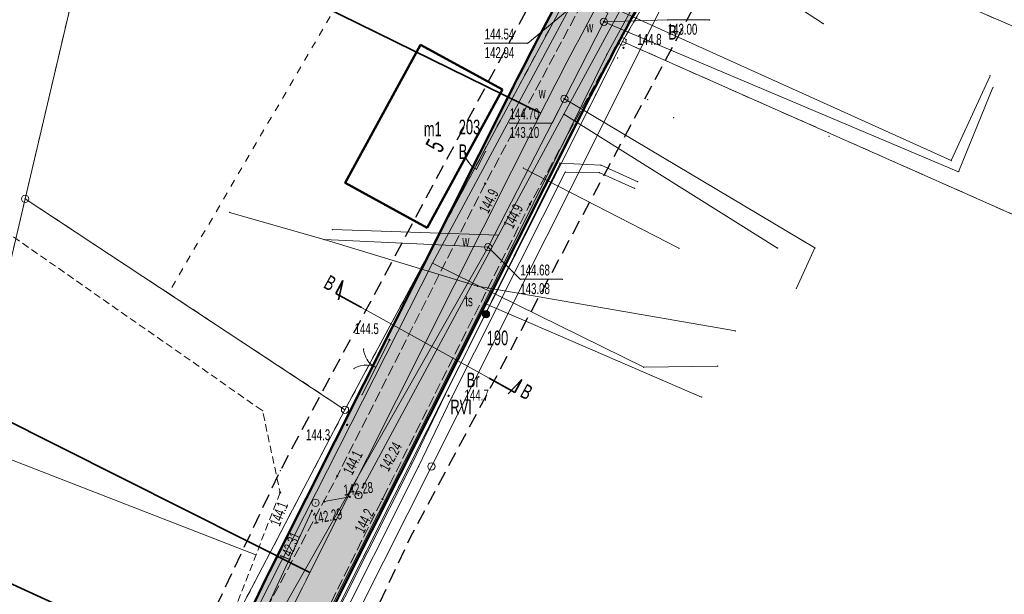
# Model space of a CAD drawing. Extents: x 6456700 to 6518119, y 5963420 to 5980059.
# Tile 140 of 256: x 6512249 to 6512316, y 5965952 to 5965991. Entities that reach past the tile are written whole.
import ezdxf
from ezdxf.enums import TextEntityAlignment as Align

# ---------------------------------------------------------------- set-up
doc = ezdxf.new("R2010")
doc.units = 0
doc.header["$MEASUREMENT"] = 0
for name, pattern in [('L_0_03', [1, 0.5, -0.5]), ('L_0_04', [1.5, 1, -0.5]), ('L_0_52', [1, 0.75, -0.25]), ('L_0_5A', [0.75, 0.5, -0.25])]:
    doc.linetypes.add(name, pattern=pattern)
doc.layers.get('0').update_dxf_attribs({"color": 2, "linetype": 'CONTINUOUS', "lineweight": 5})
for name, color, linetype, lineweight in [('000_Inne__niezydentyfikowane_', 7, 'CONTINUOUS', 18), ('18mm Kreska ciągła', 7, 'CONTINUOUS', 18), ('202_punkt_graniczny', 7, 'CONTINUOUS', 18), ('209_oznaczenie_konturu_klasyfikacyjnego', 96, 'CONTINUOUS', 18), ('210_oznaczenie_konturu_uzytku_gruntowego', 96, 'CONTINUOUS', 18), ('211_numer_dzialki_ewidencyjnej', 7, 'CONTINUOUS', 18), ('218_kontur_uzytku_gruntowego', 96, 'L_0_03', 18), ('219_dzialka_ewidencyjna', 7, 'CONTINUOUS', 18), ('238_Punkt_adresowy_budynku', 7, 'CONTINUOUS', 18), ('312_budynek_ewidencyjny', 7, 'CONTINUOUS', 18), ('312_oznaczenie_budynku_ewidencyjnego_Atr117', 7, 'CONTINUOUS', 18), ('35mm Ciągła', 7, 'CONTINUOUS', 35), ('50mm Kreska ciągła', 7, 'CONTINUOUS', 50), ('9mm Kreska ciągła', 252, 'CONTINUOUS', 9), ('brama', 7, 'CONTINUOUS', 18), ('furtka', 7, 'CONTINUOUS', 18), ('jezdnia', 7, 'CONTINUOUS', 18), ('komora_podziemna', 7, 'CONTINUOUS', 18), ('komora_podziemna_Atr17', 7, 'CONTINUOUS', 18), ('ogrodzenie_trwale', 7, 'CONTINUOUS', 18), ('pikieta_naturalna', 7, 'CONTINUOUS', 18), ('pikieta_naturalna_Atr2', 7, 'CONTINUOUS', 18), ('przewod_elektroenergetyczny_niskiego_napiecia', 7, 'CONTINUOUS', 18), ('przewod_kanalizacyjny', 7, 'CONTINUOUS', 18), ('przewod_telekomunikacyjny_podziemny', 7, 'CONTINUOUS', 18), ('przewod_wodociagowy', 7, 'CONTINUOUS', 18), ('rzedna', 7, 'CONTINUOUS', 18), ('rzedna_Atr2', 7, 'CONTINUOUS', 18), ('rzedna_Atr3', 7, 'CONTINUOUS', 18), ('sciana_oporowa__linia_', 7, 'CONTINUOUS', 18), ('skarpa_nieumocniona', 7, 'CONTINUOUS', 18), ('slup_przewodow_napowietrznych', 7, 'CONTINUOUS', 18), ('slupek_telekomunikacyjny', 7, 'CONTINUOUS', 18), ('slupek_telekomunikacyjny_Atr17', 7, 'CONTINUOUS', 18), ('studnia_kanalizacyjna', 7, 'CONTINUOUS', 18), ('Zakres', 7, 'CONTINUOUS', 18)]:
    doc.layers.add(name, color=color, linetype=linetype, lineweight=lineweight)
doc.styles.get("Standard").update_dxf_attribs({"font": 'txt', "width": 0.75})
doc.styles.add('Znaczniki', font='GOTHIC.TTF', dxfattribs={"width": 0.7})

# ---------------------------------------------------------------- blocks, each defined once
blk = doc.blocks.new('mdcp_nowa')
at = {"layer": 'pikieta_naturalna', "linetype": 'Continuous', "lineweight": 18}
for points in [[(6495021.27, 5982440.055, 1), (6495021.27, 5982440.145, 1)], [(6495011.8, 5982430.755, 1), (6495011.8, 5982430.845, 1)], [(6495014.86, 5982429.345, 1), (6495014.86, 5982429.435, 1)], [(6495005.23, 5982420.055, 1), (6495005.23, 5982420.145, 1)], [(6495009.29, 5982416.225, 1), (6495009.29, 5982416.315, 1)], [(6495002.33, 5982414.225, 1), (6495002.33, 5982414.315, 1)], [(6495001.66, 5982410.715, 1), (6495001.66, 5982410.805, 1)], [(6494997.75, 5982409.585, 1), (6494997.75, 5982409.675, 1)], [(6495004.75, 5982409.135, 1), (6495004.75, 5982409.225, 1)]]:
    blk.add_hatch(color=18, dxfattribs=at).paths.add_polyline_path(points)
at = {"layer": 'rzedna', "linetype": 'Continuous', "lineweight": 18}
for points in [[(6495019.93, 5982441.845, 1), (6495019.93, 5982441.935, 1)], [(6495017.22, 5982436.565, 1), (6495017.22, 5982436.655, 1)], [(6495011.99, 5982426.405, 1), (6495011.99, 5982426.495, 1)], [(6495003.4, 5982409.945, 1), (6495003.4, 5982410.035, 1)], [(6495000.76, 5982408.985, 1), (6495000.76, 5982409.075, 1)], [(6495002.52, 5982409.295, 1), (6495002.52, 5982409.385, 1)], [(6494999.92, 5982408.345, 1), (6494999.92, 5982408.435, 1)]]:
    blk.add_hatch(color=18, dxfattribs=at).paths.add_polyline_path(points)
at = {"layer": 'slupek_telekomunikacyjny', "linetype": 'Continuous', "lineweight": 18}
blk.add_hatch(color=30, dxfattribs=at).paths.add_polyline_path([(6495011.85, 5982421.61, 1), (6495011.85, 5982422.11, 1)])
at = {"layer": '000_Inne__niezydentyfikowane_', "linetype": 'Continuous', "lineweight": 18, "flags": 128}
blk.add_lwpolyline([(6494996.09, 5982405.37), (6494974.51, 5982413.76)], dxfattribs=at)
at = {"layer": '000_Inne__niezydentyfikowane_'}
blk.add_point((6494996.09, 5982405.37), dxfattribs=at)
at = {"layer": '202_punkt_graniczny', "color": 7, "linetype": 'Continuous', "lineweight": 18}
for centre in [(6495021.2, 5982440.54), (6494980.28, 5982429.76), (6495002.19, 5982415.31)]:
    blk.add_circle(centre, 0.25, dxfattribs=at)
at = {"layer": '202_punkt_graniczny'}
for p in [(6495021.2, 5982440.54), (6494980.28, 5982429.76), (6495002.19, 5982415.31)]:
    blk.add_point(p, dxfattribs=at)
at = {"layer": '218_kontur_uzytku_gruntowego', "lineweight": 18, "flags": 128}
for points in [[(6494980.28, 5982429.76), (6494987.42, 5982460.18)], [(6495027.18, 5982450.95), (6495021.2, 5982440.54)], [(6495005.73, 5982450.02), (6494990.09, 5982423.29)], [(6495002.19, 5982415.31), (6495017.43, 5982443.68)], [(6495075.08, 5982429.82), (6495044.56, 5982443.05)], [(6495021.2, 5982440.54), (6495001.13, 5982400.6)], [(6495021.2, 5982440.54), (6495071.18, 5982418.39)], [(6494980.28, 5982429.76), (6494975.37, 5982408.81)], [(6494990.09, 5982423.29), (6494980.28, 5982429.76)], [(6495002.19, 5982415.31), (6494990.09, 5982423.29)], [(6494995.01, 5982401.6), (6495002.19, 5982415.31)]]:
    blk.add_lwpolyline(points, dxfattribs=at)
at = {"layer": '218_kontur_uzytku_gruntowego'}
for p in [(6495021.2, 5982440.54), (6495021.2, 5982440.54), (6495021.2, 5982440.54), (6495021.2, 5982440.54), (6495021.2, 5982440.54), (6495021.2, 5982440.54), (6494980.28, 5982429.76), (6494980.28, 5982429.76), (6494980.28, 5982429.76), (6494980.28, 5982429.76), (6494990.09, 5982423.29), (6494990.09, 5982423.29), (6494990.09, 5982423.29), (6494990.09, 5982423.29), (6495002.19, 5982415.31), (6495002.19, 5982415.31), (6495002.19, 5982415.31), (6495002.19, 5982415.31), (6495002.19, 5982415.31), (6495002.19, 5982415.31)]:
    blk.add_point(p, dxfattribs=at)
at = {"layer": '219_dzialka_ewidencyjna', "color": 3, "linetype": 'Continuous', "lineweight": 18, "flags": 128}
for points in [[(6494987.42, 5982460.18), (6494980.28, 5982429.76)], [(6495027.18, 5982450.95), (6495021.2, 5982440.54)], [(6495017.43, 5982443.68), (6495002.19, 5982415.31)], [(6495044.56, 5982443.05), (6495075.08, 5982429.82)], [(6495021.2, 5982440.54), (6495001.13, 5982400.6)], [(6495021.2, 5982440.54), (6495071.18, 5982418.39)], [(6494975.37, 5982408.81), (6494980.28, 5982429.76)], [(6494980.28, 5982429.76), (6495002.19, 5982415.31)], [(6494995.01, 5982401.6), (6495002.19, 5982415.31)]]:
    blk.add_lwpolyline(points, dxfattribs=at)
at = {"layer": '219_dzialka_ewidencyjna', "color": 3}
for p in [(6495021.2, 5982440.54), (6495021.2, 5982440.54), (6495021.2, 5982440.54), (6494980.28, 5982429.76), (6494980.28, 5982429.76), (6494980.28, 5982429.76), (6495002.19, 5982415.31), (6495002.19, 5982415.31), (6495002.19, 5982415.31)]:
    blk.add_point(p, dxfattribs=at)
at = {"layer": '312_budynek_ewidencyjny', "color": 7, "linetype": 'Continuous', "lineweight": 50, "flags": 128}
for points in [[(6495002.2, 5982430.85), (6495007.36, 5982440.3)], [(6495007.36, 5982440.3), (6495012.97, 5982437.24)], [(6495012.97, 5982437.24), (6495007.82, 5982427.78)], [(6495007.82, 5982427.78), (6495002.2, 5982430.85)]]:
    blk.add_lwpolyline(points, dxfattribs=at)
at = {"layer": '312_budynek_ewidencyjny'}
for p in [(6495007.36, 5982440.3), (6495007.36, 5982440.3), (6495012.97, 5982437.24), (6495012.97, 5982437.24), (6495002.2, 5982430.85), (6495002.2, 5982430.85), (6495007.82, 5982427.78), (6495007.82, 5982427.78)]:
    blk.add_point(p, dxfattribs=at)
at = {"layer": 'brama', "color": 7, "linetype": 'Continuous', "lineweight": 18, "flags": 128}
blk.add_lwpolyline([(6495003.36, 5982416.34), (6495005.23, 5982420.1)], dxfattribs=at)
at = {"layer": 'brama', "color": 7, "linetype": 'Continuous', "lineweight": 18}
for centre, start, end in [((6495004.963, 5982419.563), 183.557, 243.557), ((6495003.627, 5982416.877), 63.557, 123.557)]:
    blk.add_arc(centre, 1.5, start, end, dxfattribs=at)
at = {"layer": 'brama'}
for p in [(6495005.23, 5982420.1), (6495003.466, 5982419.47), (6495003.713, 5982418.734), (6495002.798, 5982418.127), (6495003.534, 5982418.374), (6495004.295, 5982418.22), (6495004.295, 5982418.22), (6495003.36, 5982416.34)]:
    blk.add_point(p, dxfattribs=at)
at = {"layer": 'furtka', "color": 7, "linetype": 'Continuous', "lineweight": 18, "flags": 128}
blk.add_lwpolyline([(6495011.19, 5982431.79), (6495011.82, 5982433)], dxfattribs=at)
at = {"layer": 'furtka', "color": 7, "linetype": 'Continuous', "lineweight": 18}
blk.add_arc((6495011.882, 5982433.121), 1.5, 182.496, 242.496, dxfattribs=at)
at = {"layer": 'furtka'}
for p in [(6495010.383, 5982433.056), (6495011.82, 5982433), (6495010.617, 5982432.315), (6495011.189, 5982431.79), (6495011.19, 5982431.79)]:
    blk.add_point(p, dxfattribs=at)
at = {"layer": 'jezdnia', "color": 7, "linetype": 'L_0_52', "lineweight": 18, "flags": 128}
blk.add_lwpolyline([(6495134.37, 5982583.3), (6495113.38, 5982574.25), (6495104.78, 5982567.21), (6495094.42, 5982556.42), (6495077.25, 5982527.64), (6495065.47, 5982509.01), (6495049.82, 5982491.48), (6495035, 5982466.78), (6495029.3, 5982456), (6495014.86, 5982429.39), (6495004.75, 5982409.18), (6494998.73, 5982397.06), (6494987.52, 5982373.63), (6494982.83, 5982364.72), (6494972.31, 5982345.03), (6494970.53, 5982342.23), (6494960.57, 5982327.01), (6494956.04, 5982320.35), (6494947.33, 5982304.72), (6494935.61, 5982281.93), (6494926.04, 5982257.99), (6494919.72, 5982242.45), (6494913.81, 5982225.8), (6494910.48, 5982216.25), (6494906.14, 5982216.99), (6494909.9, 5982227.31), (6494916.12, 5982243.16), (6494921.48, 5982258.77), (6494931.15, 5982282.69), (6494943.64, 5982306.31), (6494959.06, 5982330.89), (6494969.1, 5982347.08), (6494979.83, 5982365.44), (6494985.75, 5982378.98), (6494994.88, 5982398.03), (6495001.66, 5982410.76), (6495011.8, 5982430.8), (6495026, 5982457.23), (6495032.25, 5982468.97), (6495046.11, 5982493.71), (6495063.09, 5982514.09), (6495073.26, 5982529.52), (6495082.96, 5982547.05), (6495093.01, 5982560.56), (6495101.98, 5982569.59), (6495101.3, 5982571.6), (6495108.99, 5982577.59), (6495110.03, 5982578.44), (6495121.58, 5982583.64), (6495122.46, 5982584.02), (6495130.77, 5982587.79), (6495134.82, 5982589.62), (6495140.56, 5982589.08), (6495141.32, 5982585.54)], close=True, dxfattribs=at)
at = {"layer": 'jezdnia'}
for p in [(6495011.8, 5982430.8), (6495014.86, 5982429.39), (6495001.66, 5982410.76), (6495004.75, 5982409.18)]:
    blk.add_point(p, dxfattribs=at)
at = {"layer": 'komora_podziemna', "color": 5, "linetype": 'Continuous', "lineweight": 13}
for centre in [(6495019.93, 5982441.89), (6495017.22, 5982436.61), (6495011.99, 5982426.45)]:
    blk.add_circle(centre, 0.25, dxfattribs=at)
at = {"layer": 'komora_podziemna'}
for p in [(6495019.93, 5982441.89), (6495017.22, 5982436.61), (6495011.99, 5982426.45)]:
    blk.add_point(p, dxfattribs=at)
at = {"layer": 'ogrodzenie_trwale'}
for p in [(6495021.47, 5982440.66), (6495021.27, 5982440.1), (6495021.27, 5982440.1), (6495020.88, 5982439.41), (6495022.92, 5982436.55), (6495024.71, 5982435.33), (6495035.34, 5982434.05), (6495011.82, 5982433), (6495011.19, 5982431.79), (6495005.23, 5982420.1), (6495003.36, 5982416.34), (6495002.33, 5982414.27)]:
    blk.add_point(p, dxfattribs=at)
at = {"layer": 'pikieta_naturalna', "color": 7, "linetype": 'Continuous', "lineweight": 18}
for centre in [(6495021.27, 5982440.1), (6495011.8, 5982430.8), (6495014.86, 5982429.39), (6495005.23, 5982420.1), (6495009.29, 5982416.27), (6495002.33, 5982414.27), (6495001.66, 5982410.76), (6494997.75, 5982409.63), (6495004.75, 5982409.18)]:
    blk.add_circle(centre, 0.045, dxfattribs=at)
at = {"layer": 'pikieta_naturalna'}
for p in [(6495021.27, 5982440.1), (6495011.8, 5982430.8), (6495014.86, 5982429.39), (6495005.23, 5982420.1), (6495009.29, 5982416.27), (6495002.33, 5982414.27), (6495001.66, 5982410.76), (6494997.75, 5982409.63), (6495004.75, 5982409.18)]:
    blk.add_point(p, dxfattribs=at)
at = {"layer": 'przewod_elektroenergetyczny_niskiego_napiecia', "color": 1, "linetype": 'Continuous', "lineweight": 18, "flags": 128}
for points in [[(6495008.11, 5982411.42), (6495023.9, 5982442.93)], [(6494991.84, 5982379.08), (6495008.11, 5982411.42)]]:
    blk.add_lwpolyline(points, dxfattribs=at)
at = {"layer": 'przewod_elektroenergetyczny_niskiego_napiecia'}
blk.add_point((6495008.11, 5982411.42), dxfattribs=at)
blk.add_point((6495008.11, 5982411.42), dxfattribs=at)
at = {"layer": 'przewod_elektroenergetyczny_niskiego_napiecia', "color": 1}
blk.add_point((6495008.11, 5982411.42), dxfattribs=at)
blk.add_point((6495008.11, 5982411.42), dxfattribs=at)
at = {"layer": 'przewod_kanalizacyjny', "color": 34, "linetype": 'Continuous', "lineweight": 18, "flags": 128}
for points in [[(6495034.8, 5982468.24), (6495021.01, 5982442.65), (6495017.18, 5982435.55), (6495012.7, 5982427.26), (6495003.4, 5982409.99)], [(6495046.38, 5982438.19), (6495043.72, 5982432.38), (6495021.01, 5982442.65)], [(6495017.18, 5982435.55), (6495031.82, 5982426.38)], [(6495025.06, 5982426.37), (6495014.4, 5982431.87)], [(6495012.7, 5982427.26), (6495001.33, 5982427.65)], [(6495000.76, 5982409.03), (6495002.52, 5982409.34)], [(6494999.92, 5982408.39), (6494988.61, 5982384.03), (6494977.39, 5982361.98)]]:
    blk.add_lwpolyline(points, dxfattribs=at)
at = {"layer": 'przewod_kanalizacyjny'}
for p in [(6495046.38, 5982438.19), (6495017.18, 5982435.55), (6495017.18, 5982435.55), (6495043.72, 5982432.38), (6495014.4, 5982431.87), (6495001.33, 5982427.65), (6495012.7, 5982427.26), (6495012.7, 5982427.26), (6495025.06, 5982426.37), (6495031.82, 5982426.38), (6495003.4, 5982409.99), (6495000.76, 5982409.03), (6495002.52, 5982409.34), (6494999.92, 5982408.39)]:
    blk.add_point(p, dxfattribs=at)
at = {"layer": 'przewod_telekomunikacyjny_podziemny', "color": 30, "linetype": 'Continuous', "lineweight": 18, "flags": 128}
for points in [[(6494901.62, 5982190.73), (6494906.93, 5982205.38), (6494911.62, 5982220.93), (6494915.73, 5982231.59), (6494911.08, 5982233.33), (6494928.49, 5982275.35), (6494946.57, 5982313.81), (6494960.48, 5982334.35), (6494965.17, 5982341.38), (6494972.14, 5982353.83), (6494985.3, 5982378.53), (6494993.02, 5982395.45), (6495008.18, 5982425.35), (6495017.88, 5982443.43), (6495022.56, 5982450.66), (6495031.38, 5982466.91), (6495039.03, 5982482.79), (6495040.55, 5982485.59), (6495048.7, 5982498.93), (6495056.63, 5982506.55), (6495061.71, 5982512.37), (6495068.26, 5982521.25), (6495074.92, 5982532.24)], [(6495079.35, 5982530.1), (6495069.82, 5982513.52), (6495056.99, 5982497.18), (6495053.61, 5982496.6), (6495048.81, 5982491.02), (6495045.68, 5982486.07), (6495035.4, 5982467.7), (6495024.87, 5982448.34), (6495020.12, 5982439.66), (6495011.73, 5982422.62), (6495000.86, 5982401), (6494989.14, 5982376.4), (6494979.09, 5982355.95), (6494962.09, 5982330.47)], [(6495022.56, 5982450.66), (6495024.87, 5982448.34), (6495034.96, 5982441.76)], [(6495008.18, 5982425.35), (6495022.66, 5982418.22), (6495027.71, 5982418.3)], [(6495011.73, 5982422.62), (6495026.62, 5982416.18)]]:
    blk.add_lwpolyline(points, dxfattribs=at)
at = {"layer": 'przewod_telekomunikacyjny_podziemny'}
for p in [(6495034.96, 5982441.76), (6495020.12, 5982439.66), (6495008.18, 5982425.35), (6495008.18, 5982425.35), (6495011.73, 5982422.62), (6495011.73, 5982422.62), (6495022.66, 5982418.22), (6495027.71, 5982418.3), (6495026.62, 5982416.18)]:
    blk.add_point(p, dxfattribs=at)
at = {"layer": 'przewod_wodociagowy', "color": 5, "linetype": 'Continuous', "lineweight": 18, "flags": 128}
for points in [[(6495017.75, 5982443.85), (6495018.43, 5982443.5), (6495020.19, 5982442.47), (6495019.93, 5982441.89), (6495017.22, 5982436.61), (6495011.99, 5982426.45), (6494988.27, 5982384.63), (6494977.81, 5982365.14), (6494958.57, 5982329.31)], [(6495046.57, 5982437.38), (6495044.22, 5982431.62), (6495019.93, 5982441.89)], [(6495017.22, 5982436.61), (6495034.38, 5982426.4), (6495033.11, 5982423.63)], [(6495028.94, 5982420.71), (6495011.27, 5982423.77), (6495000.76, 5982426.97), (6494994.28, 5982428.83)], [(6495000.76, 5982426.97), (6495011.99, 5982426.45)]]:
    blk.add_lwpolyline(points, dxfattribs=at)
at = {"layer": 'przewod_wodociagowy'}
for p in [(6495019.93, 5982441.89), (6495019.93, 5982441.89), (6495046.57, 5982437.38), (6495017.22, 5982436.61), (6495017.22, 5982436.61), (6495044.22, 5982431.62), (6494994.28, 5982428.83), (6495000.76, 5982426.97), (6495000.76, 5982426.97), (6495011.99, 5982426.45), (6495011.99, 5982426.45), (6495034.38, 5982426.4), (6495011.27, 5982423.77), (6495033.11, 5982423.63), (6495028.94, 5982420.71)]:
    blk.add_point(p, dxfattribs=at)
at = {"layer": 'rzedna', "color": 7, "linetype": 'Continuous', "lineweight": 18}
for centre in [(6495019.93, 5982441.89), (6495017.22, 5982436.61), (6495011.99, 5982426.45), (6495003.4, 5982409.99), (6495000.76, 5982409.03), (6495002.52, 5982409.34), (6494999.92, 5982408.39)]:
    blk.add_circle(centre, 0.045, dxfattribs=at)
at = {"layer": 'rzedna'}
for p in [(6495019.93, 5982441.89), (6495017.22, 5982436.61), (6495011.99, 5982426.45), (6495003.4, 5982409.99), (6495000.76, 5982409.03), (6495002.52, 5982409.34), (6494999.92, 5982408.39)]:
    blk.add_point(p, dxfattribs=at)
at = {"layer": 'rzedna_Atr2', "color": 7, "linetype": 'Continuous', "lineweight": 18, "flags": 128}
for points in [[(6495018.43, 5982443.5), (6495014.71, 5982440.42), (6495011.761, 5982440.42)], [(6495019.93, 5982441.89), (6495024.3, 5982442.02), (6495027.18, 5982442.02)], [(6495017.22, 5982436.61), (6495016.38, 5982434.95), (6495013.468, 5982434.95)], [(6495011.99, 5982426.45), (6495014.2, 5982424.25), (6495017.086, 5982424.25)]]:
    blk.add_lwpolyline(points, dxfattribs=at)
at = {"layer": 'rzedna_Atr2'}
for p in [(6495024.3, 5982442.02), (6495027.18, 5982442.02), (6495019.93, 5982441.89), (6495011.761, 5982440.42), (6495014.71, 5982440.42), (6495017.22, 5982436.61), (6495013.468, 5982434.95), (6495016.38, 5982434.95), (6495011.99, 5982426.45), (6495014.2, 5982424.25), (6495017.086, 5982424.25)]:
    blk.add_point(p, dxfattribs=at)
at = {"layer": 'sciana_oporowa__linia_', "color": 7, "linetype": 'Continuous', "lineweight": 18, "flags": 128}
for points in [[(6495000.627, 5982399.393), (6495006.786, 5982411.63), (6495009.065, 5982416.38), (6495016.92, 5982432.204), (6495019.729, 5982432.063), (6495022.242, 5982430.928)], [(6495001.073, 5982399.168), (6495007.234, 5982411.41), (6495009.514, 5982416.16), (6495017.28, 5982431.596), (6495019.611, 5982431.557), (6495022.037, 5982430.472)]]:
    blk.add_lwpolyline(points, dxfattribs=at)
at = {"layer": 'sciana_oporowa__linia_'}
for p in [(6495016.92, 5982432.204), (6495019.729, 5982432.063), (6495017.28, 5982431.596), (6495019.611, 5982431.557), (6495022.242, 5982430.928), (6495022.037, 5982430.472), (6495009.065, 5982416.38), (6495009.514, 5982416.16), (6495006.786, 5982411.63), (6495007.234, 5982411.41)]:
    blk.add_point(p, dxfattribs=at)
at = {"layer": 'skarpa_nieumocniona', "color": 7, "linetype": 'L_0_5A', "lineweight": 18, "flags": 128}
blk.add_lwpolyline([(6494997.75, 5982409.63), (6494992.99, 5982397.39), (6494988.93, 5982387.32), (6494983.93, 5982380.85), (6494978.03, 5982367.95), (6494956.82, 5982374.63), (6494970.3, 5982399.19), (6494978.56, 5982427.79), (6494996.54, 5982415.24)], close=True, dxfattribs=at)
at = {"layer": 'skarpa_nieumocniona'}
for p in [(6494996.54, 5982415.24), (6494996.54, 5982415.24), (6494997.75, 5982409.63), (6494997.75, 5982409.63)]:
    blk.add_point(p, dxfattribs=at)
at = {"layer": 'slup_przewodow_napowietrznych', "color": 7, "linetype": 'Continuous', "lineweight": 13}
blk.add_circle((6495008.11, 5982411.42), 0.25, dxfattribs=at)
at = {"layer": 'slup_przewodow_napowietrznych'}
blk.add_point((6495008.11, 5982411.42), dxfattribs=at)
at = {"layer": 'slupek_telekomunikacyjny', "color": 30, "linetype": 'Continuous', "lineweight": 18}
blk.add_circle((6495011.85, 5982421.86), 0.25, dxfattribs=at)
at = {"layer": 'slupek_telekomunikacyjny'}
blk.add_point((6495011.85, 5982421.86), dxfattribs=at)
at = {"layer": 'studnia_kanalizacyjna', "color": 34, "linetype": 'Continuous', "lineweight": 13}
for centre in [(6495003.11, 5982409.45), (6495000.17, 5982408.93)]:
    blk.add_circle(centre, 0.25, dxfattribs=at)
at = {"layer": 'studnia_kanalizacyjna'}
for p in [(6495003.11, 5982409.45), (6495000.17, 5982408.93)]:
    blk.add_point(p, dxfattribs=at)
at = {"layer": 'Zakres', "linetype": 'L_0_04', "lineweight": 25, "flags": 128}
blk.add_lwpolyline([(6495113.77, 5985050.22), (6495121.12, 5984877.07), (6495125.76, 5984757.87), (6495129.89, 5984649.81), (6495141.08, 5984611.3), (6495145.77, 5984544.53), (6495147.36, 5984487.27), (6495157.22, 5984392.07), (6495162.95, 5984387.45), (6495180.24, 5984384.16), (6495229.5, 5984386.61), (6495251.65, 5984373.41), (6495258.77, 5984357.12), (6495255.44, 5984330.44), (6495250.77, 5984304.39), (6495252.21, 5984282.78), (6495255.46, 5984256.45), (6495254.94, 5984238.25), (6495266.4, 5984211), (6495277.24, 5984182.33), (6495294.2, 5984133.19), (6495300.94, 5984095.37), (6495313.24, 5984037.69), (6495317.44, 5983978.18), (6495300.35, 5983922.18), (6495282.35, 5983883.38), (6495266.21, 5983862.23), (6495242.03, 5983839.67), (6495211.11, 5983816.86), (6495158.26, 5983772.66), (6495130.6, 5983651.16), (6495116.31, 5983543.43), (6495129.51, 5983346.73), (6495134.58, 5983264.71), (6495139.64, 5983186.97), (6495193.25, 5983077.94), (6495199.2, 5983041.97), (6495206.23, 5983026), (6495208.96, 5983004.88), (6495202.27, 5982979.48), (6495202.42, 5982950.13), (6495209.35, 5982897.38), (6495215.97, 5982850.34), (6495228.6, 5982809.97), (6495226.85, 5982778.82), (6495225.04, 5982750.56), (6495220.26, 5982723.37), (6495226.54, 5982679.97), (6495206.06, 5982669.48), (6495192.68, 5982657.71), (6495184.57, 5982648.65), (6495174.78, 5982624.58), (6495164.23, 5982604.61), (6495150.7, 5982588.3), (6495137.69, 5982582.43), (6495118.26, 5982573.75), (6495100.35, 5982558.42), (6495090.36, 5982544.99), (6495075.87, 5982519.06), (6495060.83, 5982499.68), (6495049.41, 5982485.49), (6495035.07, 5982459.7), (6495006.7, 5982406.64), (6494980.89, 5982351.84), (6494944.35, 5982293.29), (6494925.72, 5982250.11), (6494905.2, 5982190.37), (6494898.43, 5982153.5), (6494879.51, 5982063.89), (6494864.14, 5981992.66), (6494816.93, 5981768.61), (6494777.79, 5981577.7), (6494739.84, 5981394.72), (6494718.65, 5981297.89), (6494716.45, 5981237.31), (6494738.62, 5981208.21), (6494776.48, 5981173.06), (6494817.16, 5981137.44), (6494847.63, 5981109.8), (6494877.39, 5981077.08), (6494912.75, 5981030.55), (6494916.06, 5981014.71), (6494903.86, 5980957.01), (6494916.13, 5980953.51), (6494892.32, 5980927.59), (6494850.7, 5980858.8), (6494806.81, 5980779.89), (6494785.1, 5980753.49), (6494715.22, 5980723.29), (6494679.96, 5980686.78), (6494651.35, 5980651.29), (6494549.14, 5980683.24), (6494511.84, 5980659.66), (6494443.61, 5980630.33), (6494428.78, 5980598.6), (6494431.58, 5980579.46), (6494420.56, 5980549.76), (6494416.45, 5980528.2), (6494403.86, 5980507.16), (6494388.89, 5980482.96), (6494365.32, 5980407.99), (6494335.67, 5980315.15), (6494332.29, 5980297.41), (6494335.1, 5980278.18), (6494347.25, 5980254.84), (6494336.79, 5980250.09), (6494300.04, 5980271.34), (6494320.8, 5980301.43), (6494336.81, 5980349.17), (6494344.85, 5980380.92), (6494360.85, 5980437.13), (6494374.18, 5980476.38), (6494386.14, 5980498.84), (6494403.02, 5980528.52), (6494411.33, 5980563.19), (6494420.84, 5980586.25), (6494420.25, 5980601.11), (6494434.95, 5980635.94), (6494446.75, 5980644.99), (6494465.77, 5980647.27), (6494513.02, 5980669.46), (6494507.85, 5980679.68), (6494547.89, 5980705.83), (6494570.06, 5980691.34), (6494636.17, 5980669.05), (6494706.14, 5980756.86), (6494742.78, 5980772.58), (6494798.53, 5980814.27), (6494826.12, 5980867.97), (6494849.57, 5980908.6), (6494845.35, 5980942.01), (6494853.94, 5980970.83), (6494891.08, 5980960.54), (6494890.11, 5980965.73), (6494903.94, 5981025.69), (6494869.98, 5981070.3), (6494770.97, 5981160.58), (6494728.18, 5981200.64), (6494706.13, 5981229.56), (6494707.94, 5981299.75), (6494728.84, 5981398.1), (6494767.06, 5981580.19), (6494806.17, 5981770.55), (6494854.36, 5981994.76), (6494869.73, 5982065.97), (6494888.61, 5982155.44), (6494891.67, 5982173.95), (6494895.82, 5982197.45), (6494916.38, 5982253.72), (6494935.47, 5982297.95), (6494954.97, 5982331.67), (6494972.09, 5982356.64), (6494997.76, 5982411.14), (6495026.29, 5982464.48), (6495041.09, 5982491.09), (6495052.99, 5982505.88), (6495067.51, 5982524.6), (6495081.94, 5982550.43), (6495092.99, 5982565.28), (6495112.86, 5982582.29), (6495133.59, 5982591.55), (6495144.48, 5982596.46), (6495155.87, 5982610.19), (6495165.7, 5982628.8), (6495175.96, 5982654.03), (6495185.62, 5982664.83), (6495200.4, 5982677.82), (6495212.49, 5982688.04), (6495209.64, 5982723.43), (6495215.22, 5982750.57), (6495216.87, 5982779.54), (6495218.31, 5982809.31), (6495206.86, 5982847.92), (6495199.44, 5982894.74), (6495192.11, 5982948.71), (6495190.16, 5982979.24), (6495183.47, 5983075.16), (6495129.79, 5983184.34), (6495124.6, 5983264.07), (6495119.53, 5983346.09), (6495106.27, 5983543.75), (6495120.74, 5983652.9), (6495148.75, 5983779.42), (6495204.15, 5983826.04), (6495273.41, 5983889.36), (6495288.53, 5983927.42), (6495300.83, 5983964.69), (6495303.91, 5983980.14), (6495301.32, 5984039.55), (6495291.1, 5984093.63), (6495284.5, 5984130.67), (6495267.84, 5984178.93), (6495257.12, 5984207.3), (6495244.96, 5984236.19), (6495244.79, 5984255.42), (6495242.25, 5984281.97), (6495240.71, 5984304.95), (6495245.55, 5984331.94), (6495248.51, 5984355.64), (6495243.77, 5984366.47), (6495226.98, 5984376.47), (6495179.54, 5984374.12), (6495158.61, 5984378.09), (6495147.7, 5984386.91), (6495137.38, 5984486.61), (6495135.78, 5984544.04), (6495131.18, 5984609.54), (6495119.95, 5984648.2), (6495115.76, 5984757.49), (6495111.12, 5984876.67), (6495103.73, 5985050.93), (6495109.36, 5985081.73), (6495120.41, 5985085.88)], close=True, dxfattribs=at)
at = {"layer": 'Zakres'}
for p in [(6494997.76, 5982411.14), (6495006.7, 5982406.64)]:
    blk.add_point(p, dxfattribs=at)
at = {"layer": '209_oznaczenie_konturu_klasyfikacyjnego', "lineweight": 20, "width": 0.66}
blk.add_text('RVI', height=1, dxfattribs=at).set_placement((6495009.41, 5982416), align=Align.TOP_LEFT)
at = {"layer": '210_oznaczenie_konturu_uzytku_gruntowego', "lineweight": 20, "width": 0.66}
for s, p in [('B', (6495024.33, 5982441.67)), ('B', (6495009.98, 5982433.49)), ('Br', (6495010.53, 5982417.85))]:
    blk.add_text(s, height=1, dxfattribs=at).set_placement(p, align=Align.TOP_LEFT)
at = {"layer": '211_numer_dzialki_ewidencyjnej', "color": 7, "lineweight": 20, "width": 0.66}
for s, p in [('203', (6495009.98, 5982435.18)), ('190', (6495011.9, 5982420.73))]:
    blk.add_text(s, height=1, dxfattribs=at).set_placement(p, align=Align.TOP_LEFT)
at = {"layer": '238_Punkt_adresowy_budynku', "color": 7, "lineweight": 25, "width": 0.66}
blk.add_text('5', height=1.25, rotation=62.2, dxfattribs=at).set_placement((6495007.657, 5982433.425), align=Align.TOP_LEFT)
at = {"layer": '312_oznaczenie_budynku_ewidencyjnego_Atr117', "color": 7, "lineweight": 20, "width": 0.66}
blk.add_text('m1', height=1, dxfattribs=at).set_placement((6495007.59, 5982435.04), align=Align.TOP_LEFT)
at = {"layer": 'komora_podziemna_Atr17', "color": 7, "lineweight": 15, "width": 0.66}
for p in [(6495018.72, 5982441.92), (6495015.459, 5982437.4), (6495010.229, 5982427.24)]:
    blk.add_text('w', height=0.75, dxfattribs=at).set_placement(p, align=Align.TOP_LEFT)
at = {"layer": 'pikieta_naturalna_Atr2', "color": 7, "lineweight": 15, "width": 0.66}
for s, p in [('144.8', (6495022.22, 5982441.06)), ('144.5', (6495002.85, 5982421.24)), ('144.7', (6495010.38, 5982416.69)), ('144.3', (6494999.52, 5982413.97))]:
    blk.add_text(s, height=0.75, dxfattribs=at).set_placement(p, align=Align.TOP_LEFT)
for s, rotation, p in [('144.9', 63.2, (6495011.33, 5982429.04)), ('144.9', 63.4, (6495013.01, 5982428)), ('144.1', 63.2, (6495002.011, 5982411.119)), ('144.1', 68.8, (6494997.011, 5982407.542)), ('144.2', 63.6, (6495002.808, 5982407.124))]:
    blk.add_text(s, height=0.75, rotation=rotation, dxfattribs=at).set_placement(p, align=Align.TOP_LEFT)
at = {"layer": 'rzedna_Atr2', "color": 7, "lineweight": 15, "width": 0.66}
for s, p in [('144.54', (6495011.761, 5982441.428)), ('144.70', (6495013.468, 5982435.958)), ('144.68', (6495014.2, 5982425.258))]:
    blk.add_text(s, height=0.75, dxfattribs=at).set_placement(p, align=Align.TOP_LEFT)
for s, rotation, p in [('142.24', 61.7, (6495004.51, 5982411.386)), ('142.28', 5.8, (6495002.054, 5982410.166)), ('142.29', 10, (6494999.92, 5982408.219)), ('142.31', 66.4, (6494997.673, 5982405.15))]:
    blk.add_text(s, height=0.75, rotation=rotation, dxfattribs=at).set_placement(p, align=Align.TOP_LEFT)
at = {"layer": 'rzedna_Atr3', "color": 7, "lineweight": 15, "width": 0.66}
for s, p in [('143.00', (6495024.3, 5982441.752)), ('142.94', (6495011.761, 5982440.152)), ('143.10', (6495013.468, 5982434.683)), ('143.08', (6495014.2, 5982423.982))]:
    blk.add_text(s, height=0.75, dxfattribs=at).set_placement(p, align=Align.TOP_LEFT)
at = {"layer": 'slupek_telekomunikacyjny_Atr17', "color": 30, "lineweight": 15, "width": 0.66}
blk.add_text('ts', height=0.75, dxfattribs=at).set_placement((6495010.43, 5982423.15), align=Align.TOP_LEFT)

msp = doc.modelspace()

# ---------------------------------------------------------------- block references
at = {"linetype": 'ByBlock'}
msp.add_blockref('mdcp_nowa', (17268.786, -16450.998), dxfattribs=at)

# ---------------------------------------------------------------- next in the draw order: hatches: boundary and pattern name
at = {"layer": '9mm Kreska ciągła'}
h = msp.add_hatch(dxfattribs=at)
h.set_pattern_fill('SAND_AND_LIME', color=4, scale=0.1)
h.set_pattern_definition([(37.5, (6512163.41104, 5965706.02106), (-0.006803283, 0.208096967), [0, -0.16416, 0, -0.1836, 0, -0.1755]), (7.5, (6512163.41104, 5965706.02106), (0.19113588, 0.30479178), [0, -0.08856, 0, -0.14796, 0, -0.0567]), (-32.5, (6512163.2782, 5965706.02106), (0.33632732, 0.00061118), [0, -0.054, 0, -0.1944, 0, -0.2538]), (-42.5, (6512163.2782, 5965706.02106), (0.32466167, 0.09478896), [0, -0.027, 0, -0.12744, 0, -0.1458])])
edge = h.paths.add_edge_path()
edge.add_line((6512494.454, 5966351.121), (6512492.815, 5966327.914))
edge.add_arc((6512641.445, 5966317.419), 149, 175.96099, 178.25385)
edge.add_line((6512492.514, 5966321.96), (6512491.933, 5966302.891))
edge.add_arc((6512440.957, 5966304.445), 51, 348.13301, 358.25385, ccw=False)
edge.add_line((6512490.867, 5966293.957), (6512486.741, 5966274.321))
edge.add_arc((6512500.441, 5966271.442), 14, 168.13301, 189.66075)
edge.add_line((6512486.64, 5966269.093), (6512490.395, 5966247.035))
edge.add_line((6512490.395, 5966247.035), (6512490.607, 5966245.791))
edge.add_arc((6512474.833, 5966243.106), 16, 357.41334, 369.66075, ccw=False)
edge.add_line((6512490.817, 5966242.384), (6512490.724, 5966240.322))
edge.add_arc((6512474.74, 5966241.044), 16, 304.69475, 357.41334, ccw=False)
edge.add_line((6512483.848, 5966227.889), (6512479.157, 5966224.642))
edge.add_arc((6512563.968, 5966102.134), 149, 124.69475, 128.17467)
edge.add_line((6512471.877, 5966219.268), (6512459.798, 5966209.771))
edge.add_arc((6512468.451, 5966198.766), 14, 128.17467, 146.52826)
edge.add_line((6512456.773, 5966206.487), (6512454.137, 5966202.499))
edge.add_arc((6512536.718, 5966147.898), 99, 146.52826, 150.19331)
edge.add_line((6512450.815, 5966197.109), (6512447.264, 5966190.909))
edge.add_arc((6512533.167, 5966141.699), 99, 150.19331, 155.56334)
edge.add_line((6512443.035, 5966182.654), (6512432.867, 5966160.275))
edge.add_arc((6512409.196, 5966171.031), 26, 321.1758, 335.56334, ccw=False)
edge.add_line((6512429.452, 5966154.731), (6512421.621, 5966145))
edge.add_arc((6512409.156, 5966155.031), 16, 309.59305, 321.1758, ccw=False)
edge.add_line((6512419.353, 5966142.701), (6512410.592, 5966135.455))
edge.add_arc((6512400.395, 5966147.785), 16, 291.72006, 309.59305, ccw=False)
edge.add_line((6512406.316, 5966132.921), (6512399.28, 5966130.118))
edge.add_arc((6512417.414, 5966084.597), 49, 111.72006, 118.67866)
edge.add_line((6512393.899, 5966127.586), (6512378.766, 5966119.308))
edge.add_arc((6512390.283, 5966098.252), 24, 118.67866, 130.97644)
edge.add_line((6512374.545, 5966116.372), (6512369.458, 5966111.954))
edge.add_arc((6512385.196, 5966093.834), 24, 130.97644, 144.24742)
edge.add_line((6512365.719, 5966107.857), (6512360.498, 5966100.604))
edge.add_arc((6512392.148, 5966077.817), 39, 144.24742, 151.71864)
edge.add_line((6512357.804, 5966096.296), (6512346.179, 5966074.69))
edge.add_arc((6512310.073, 5966094.116), 41, 323.54004, 331.71864, ccw=False)
edge.add_line((6512343.048, 5966069.751), (6512332.977, 5966056.12))
edge.add_arc((6512291.959, 5966086.427), 51, 314.86874, 323.54004, ccw=False)
edge.add_line((6512327.939, 5966050.283), (6512325.436, 5966047.791))
edge.add_arc((6512381.169, 5965991.802), 79, 134.86874, 142.03498)
edge.add_line((6512318.887, 5966040.401), (6512317.812, 5966039.024))
edge.add_arc((6512348.559, 5966015.032), 39, 142.03498, 151.90193)
edge.add_line((6512314.155, 5966033.4), (6512307.014, 5966020.024))
edge.add_arc((6512085.596, 5966138.241), 251, 330.1315, 331.90193, ccw=False)
edge.add_line((6512303.256, 5966013.24), (6512293.172, 5965995.681))
edge.add_arc((6512509.097, 5965871.676), 249, 150.1315, 153.31422)
edge.add_line((6512286.62, 5965983.501), (6512270.802, 5965952.031))
edge.add_arc((6512493.279, 5965840.205), 249, 153.31422, 155.41165)
edge.add_line((6512266.858, 5965943.813), (6512249.846, 5965906.636))
edge.add_arc((6512203.471, 5965927.857), 51, 325.40047, 335.41165, ccw=False)
edge.add_line((6512245.451, 5965898.897), (6512232.463, 5965880.07))
edge.add_arc((6512313.954, 5965823.854), 99, 145.40047, 150.15364)
edge.add_line((6512228.085, 5965873.124), (6512213.877, 5965848.362))
edge.add_arc((6512299.746, 5965799.092), 99, 150.15364, 156.12969)
edge.add_line((6512209.214, 5965839.154), (6512198.858, 5965815.752))
edge.add_arc((6512518.006, 5965674.523), 349, 156.12969, 156.8073)
edge.add_line((6512197.211, 5965811.968), (6512194.929, 5965806.643))
edge.add_arc((6512331.888, 5965747.963), 149, 156.8073, 160.58951)
edge.add_line((6512191.357, 5965797.481), (6512178.615, 5965761.319))
edge.add_arc((6511941.881, 5965844.735), 251, 339.22463, 340.58951, ccw=False)
edge.add_line((6512176.561, 5965755.704), (6512169.456, 5965736.976))
edge.add_arc((6512195.168, 5965727.222), 27.5, 159.22463, 216.73933)
edge.add_line((6512173.13, 5965710.772), (6512174.444, 5965709.012))
edge.add_line((6512174.444, 5965709.012), (6512170.437, 5965706.021))
edge.add_line((6512170.437, 5965706.021), (6512164.212, 5965719.71))
edge.add_arc((6512161.212, 5965719.741), 3, 359.40734, 370.87144)
edge.add_arc((6512205.039, 5965728.159), 41.628, 165.26056, 190.87144, ccw=False)
edge.add_line((6512164.781, 5965738.75), (6512171.886, 5965757.477))
edge.add_arc((6511941.881, 5965844.735), 246, 339.22463, 340.58951)
edge.add_line((6512173.899, 5965762.981), (6512186.641, 5965799.143))
edge.add_arc((6512331.888, 5965747.963), 154, 156.8073, 160.58951, ccw=False)
edge.add_line((6512190.333, 5965808.612), (6512192.615, 5965813.937))
edge.add_arc((6512518.006, 5965674.523), 354, 156.12969, 156.8073, ccw=False)
edge.add_line((6512194.286, 5965817.775), (6512204.642, 5965841.178))
edge.add_arc((6512299.746, 5965799.092), 104, 150.15364, 156.12969, ccw=False)
edge.add_line((6512209.541, 5965850.851), (6512223.749, 5965875.613))
edge.add_arc((6512313.954, 5965823.854), 104, 145.40047, 150.15364, ccw=False)
edge.add_line((6512228.348, 5965882.91), (6512241.335, 5965901.737))
edge.add_arc((6512203.471, 5965927.857), 46, 325.40047, 335.41165)
edge.add_line((6512245.3, 5965908.717), (6512262.312, 5965945.894))
edge.add_arc((6512493.279, 5965840.205), 254, 153.31422, 155.41165, ccw=False)
edge.add_line((6512266.334, 5965954.276), (6512282.153, 5965985.747))
edge.add_arc((6512509.097, 5965871.676), 254, 150.1315, 153.31422, ccw=False)
edge.add_line((6512288.836, 5965998.171), (6512298.92, 5966015.73))
edge.add_arc((6512085.596, 5966138.241), 246, 330.1315, 331.90193)
edge.add_line((6512302.603, 5966022.379), (6512309.745, 5966035.755))
edge.add_arc((6512348.559, 5966015.032), 44, 142.03498, 151.90193, ccw=False)
edge.add_line((6512313.87, 5966042.1), (6512314.945, 5966043.477))
edge.add_arc((6512381.169, 5965991.802), 84, 134.86874, 142.03498, ccw=False)
edge.add_line((6512321.909, 5966051.335), (6512324.411, 5966053.826))
edge.add_arc((6512291.959, 5966086.427), 46, 314.86874, 323.54004)
edge.add_line((6512328.955, 5966059.091), (6512339.027, 5966072.722))
edge.add_arc((6512310.073, 5966094.116), 36, 323.54004, 331.71864)
edge.add_line((6512341.776, 5966077.059), (6512353.4, 5966098.665))
edge.add_arc((6512392.148, 5966077.817), 44, 144.24742, 151.71864, ccw=False)
edge.add_line((6512356.44, 5966103.526), (6512361.662, 5966110.778))
edge.add_arc((6512385.196, 5966093.834), 29, 130.97644, 144.24742, ccw=False)
edge.add_line((6512366.18, 5966115.728), (6512371.267, 5966120.147))
edge.add_arc((6512390.283, 5966098.252), 29, 118.67866, 130.97644, ccw=False)
edge.add_line((6512376.366, 5966123.695), (6512391.499, 5966131.972))
edge.add_arc((6512417.414, 5966084.597), 54, 111.72006, 118.67866, ccw=False)
edge.add_line((6512397.43, 5966134.763), (6512404.466, 5966137.566))
edge.add_arc((6512400.395, 5966147.785), 11, 291.72006, 309.59305)
edge.add_line((6512407.405, 5966139.308), (6512409.544, 5966141.077))
edge.add_line((6512409.544, 5966141.077), (6512412.36, 5966140.811))
edge.add_line((6512412.36, 5966140.811), (6512417.441, 5966145.013))
edge.add_arc((6512409.156, 5966155.031), 13, 309.59305, 321.1758)
edge.add_line((6512419.284, 5966146.881), (6512427.115, 5966156.612))
edge.add_arc((6512409.196, 5966171.031), 23, 321.1758, 335.56334)
edge.add_line((6512430.135, 5966161.516), (6512434.645, 5966171.44))
edge.add_line((6512434.645, 5966171.44), (6512440.928, 5966185.268))
edge.add_line((6512440.928, 5966185.268), (6512439.963, 5966187.841))
edge.add_arc((6512668.213, 5966069.673), 257.025, 151.22581, 152.62894, ccw=False)
edge.add_line((6512442.925, 5966193.394), (6512446.477, 5966199.594))
edge.add_arc((6512536.718, 5966147.898), 104, 146.52826, 150.19331, ccw=False)
edge.add_line((6512449.966, 5966205.257), (6512452.602, 5966209.244))
edge.add_arc((6512468.451, 5966198.766), 19, 128.17467, 146.52826, ccw=False)
edge.add_line((6512456.708, 5966213.702), (6512468.787, 5966223.198))
edge.add_arc((6512563.968, 5966102.134), 154, 124.69475, 128.17467, ccw=False)
edge.add_line((6512476.311, 5966228.753), (6512481.002, 5966232))
edge.add_arc((6512474.74, 5966241.044), 11, 304.69475, 357.41334)
edge.add_line((6512485.729, 5966240.548), (6512485.822, 5966242.609))
edge.add_arc((6512474.833, 5966243.106), 11, 357.41334, 369.66075)
edge.add_line((6512485.677, 5966244.952), (6512485.4, 5966246.584))
edge.add_line((6512485.4, 5966246.584), (6512485.465, 5966247.035))
edge.add_line((6512485.465, 5966247.035), (6512481.305, 5966271.715))
edge.add_line((6512481.305, 5966271.715), (6512486.925, 5966298.805))
edge.add_line((6512486.925, 5966298.805), (6512487.695, 5966325.335))
edge.add_line((6512487.695, 5966325.335), (6512488.895, 5966340.485))
edge.add_line((6512488.895, 5966340.485), (6512488.714, 5966340.814))
edge.add_line((6512488.714, 5966340.814), (6512489.699, 5966354.77))
edge.add_line((6512489.699, 5966354.77), (6512494.454, 5966351.121))

# ---------------------------------------------------------------- next in the draw order: linework, layer by layer
at = {"layer": '18mm Kreska ciągła', "color": 4, "ltscale": 0.1}
msp.add_lwpolyline([(6512405.391, 5966135.243), (6512398.355, 5966132.441, 0.030372), (6512392.699, 5966129.779), (6512377.566, 5966121.502, 0.053711), (6512372.906, 5966118.259), (6512367.819, 5966113.841, 0.05797), (6512363.69, 5966109.318), (6512358.469, 5966102.065, 0.032611), (6512355.602, 5966097.48), (6512343.978, 5966075.874, -0.035701), (6512341.038, 5966071.237), (6512330.966, 5966057.606, -0.037854), (6512326.175, 5966052.054), (6512323.672, 5966049.563, 0.031279), (6512316.916, 5966041.939), (6512315.841, 5966040.562, 0.043079), (6512311.95, 5966034.577), (6512304.809, 5966021.202, -0.007725), (6512301.088, 5966014.485), (6512291.004, 5965996.926, 0.013888), (6512284.386, 5965984.624), (6512268.568, 5965953.153, 0.009152), (6512264.585, 5965944.854)], format="xyb", dxfattribs=at)
at = {"layer": '35mm Ciągła'}
for p, q in [((6512284.386, 5965984.624), (6512257.47, 5965997.874)), ((6512270.354, 5965972.281), (6512270.839, 5965973.156)), ((6512270.839, 5965973.156), (6512270.524, 5965971.85)), ((6512272.104, 5965971.312), (6512270.354, 5965972.281)), ((6512268.568, 5965953.153), (6512241.764, 5965966.626)), ((6512280.851, 5965966.466), (6512282.601, 5965965.497)), ((6512283.085, 5965966.372), (6512282.145, 5965965.412)), ((6512282.601, 5965965.497), (6512283.085, 5965966.372)), ((6512264.585, 5965944.854), (6512237.305, 5965957.336))]:
    msp.add_line(p, q, dxfattribs=at)
at = {"layer": '35mm Ciągła', "lineweight": 5}
msp.add_line((6512272.104, 5965971.312), (6512280.851, 5965966.466), dxfattribs=at)
at = {"layer": '50mm Kreska ciągła', "color": 5, "ltscale": 0.1}
for points in [[(6512262.312, 5965945.894, -0.009152), (6512266.334, 5965954.276), (6512282.153, 5965985.747, -0.013888), (6512288.836, 5965998.171), (6512298.92, 5966015.73, 0.007725), (6512302.603, 5966022.379), (6512309.745, 5966035.755, -0.043079), (6512313.87, 5966042.1), (6512314.945, 5966043.477, -0.031279), (6512321.909, 5966051.335), (6512324.411, 5966053.826, 0.037854), (6512328.955, 5966059.091), (6512339.027, 5966072.722, 0.035701), (6512341.776, 5966077.059), (6512353.4, 5966098.665, -0.032611), (6512356.44, 5966103.526), (6512361.662, 5966110.778, -0.05797), (6512366.18, 5966115.728), (6512371.267, 5966120.147, -0.053711), (6512376.366, 5966123.695), (6512391.499, 5966131.972, -0.030372), (6512397.43, 5966134.763), (6512404.466, 5966137.566, 0.078144)], [(6512406.316, 5966132.921), (6512399.28, 5966130.118, 0.030372), (6512393.899, 5966127.586), (6512378.766, 5966119.308, 0.053711), (6512374.545, 5966116.372), (6512369.458, 5966111.954, 0.05797), (6512365.719, 5966107.857), (6512360.498, 5966100.604, 0.032611), (6512357.804, 5966096.296), (6512346.179, 5966074.69, -0.035701), (6512343.048, 5966069.751), (6512332.977, 5966056.12, -0.037854), (6512327.939, 5966050.283), (6512325.436, 5966047.791, 0.031279), (6512318.887, 5966040.401), (6512317.812, 5966039.024, 0.043079), (6512314.155, 5966033.4), (6512307.014, 5966020.024, -0.007725), (6512303.256, 5966013.24), (6512293.172, 5965995.681, 0.013888), (6512286.62, 5965983.501), (6512270.802, 5965952.031, 0.009152), (6512266.858, 5965943.813)]]:
    msp.add_lwpolyline(points, format="xyb", dxfattribs=at)

# ---------------------------------------------------------------- next in the draw order: texts
at = {"layer": '18mm Kreska ciągła', "insert": (6512241.764, 5965966.626), "char_height": 1, "attachment_point": 4, "rotation": 333.31422, "style": 'Znaczniki'}
msp.add_mtext('+ 271,14 m\\PKŁK R= 251,50m', dxfattribs=at)
at = {"layer": '35mm Ciągła', "char_height": 1, "width": 1.41349, "rotation": 331.01537, "style": 'Znaczniki'}
for insert, attachment_point in [((6512269.922, 5965973.584), 1), ((6512283.934, 5965965.822), 3)]:
    msp.add_mtext('B', dxfattribs=dict(at, insert=insert, attachment_point=attachment_point))

doc.saveas('drawing.dxf')
